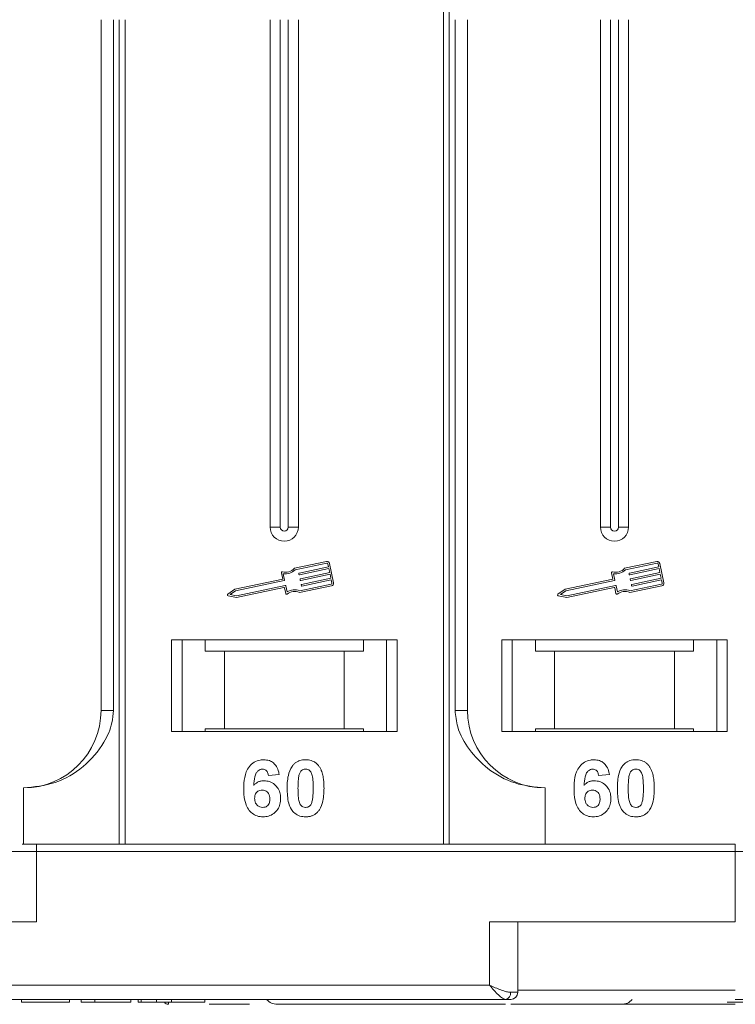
# Model space of a CAD drawing. Header units: millimetres. Extents: x 506 to 1981, y 649 to 1682.
# Tile 21 of 86: x 1229 to 1280, y 885 to 955. Entities that reach past the tile are written whole.
import ezdxf

# ---------------------------------------------------------------- set-up
doc = ezdxf.new("R2010")
doc.units = ezdxf.units.MM

msp = doc.modelspace()

# ---------------------------------------------------------------- linework, layer by layer
at = {"color": 7, "linetype": 'Continuous', "lineweight": 15}
for p, q in [((1258.95, 1013.119), (1258.95, 954.619)), ((1259.369, 954.619), (1259.369, 1013.119)), ((1234.662, 954.619), (1234.662, 905.619)), ((1235.547, 905.619), (1235.547, 954.619)), ((1235.955, 954.619), (1235.955, 896.119)), ((1236.374, 896.119), (1236.374, 954.619)), ((1246.662, 954.619), (1246.662, 918.619)), ((1247.377, 954.619), (1247.377, 918.619)), ((1247.947, 918.619), (1247.947, 954.619)), ((1248.662, 918.619), (1248.662, 954.619)), ((1258.95, 954.619), (1258.95, 896.119)), ((1259.369, 896.119), (1259.369, 954.619)), ((1259.777, 954.619), (1259.777, 905.619)), ((1260.662, 905.619), (1260.662, 954.619)), ((1270.091, 954.619), (1270.091, 918.619)), ((1270.806, 954.619), (1270.806, 918.619)), ((1271.376, 918.619), (1271.376, 954.619)), ((1272.091, 918.619), (1272.091, 954.619)), ((1247.377, 918.619), (1246.662, 918.619)), ((1248.662, 918.619), (1247.947, 918.619)), ((1270.806, 918.619), (1270.091, 918.619)), ((1272.091, 918.619), (1271.376, 918.619)), ((1250.658, 916.186), (1248.38, 915.704)), ((1250.683, 916.071), (1248.44, 915.597)), ((1248.718, 915.356), (1250.801, 915.796)), ((1250.801, 915.796), (1250.752, 916.025)), ((1251.158, 914.671), (1250.867, 916.05)), ((1274.088, 916.186), (1271.809, 915.704)), ((1274.112, 916.071), (1271.869, 915.597)), ((1272.148, 915.356), (1274.23, 915.796)), ((1274.23, 915.796), (1274.182, 916.025)), ((1274.588, 914.671), (1274.297, 916.05)), ((1247.458, 915.373), (1247.551, 914.929)), ((1247.591, 915.311), (1247.685, 914.867)), ((1248.708, 915.263), (1248.696, 915.321)), ((1250.825, 915.681), (1248.742, 915.241)), ((1248.803, 914.953), (1250.886, 915.393)), ((1250.91, 915.278), (1248.827, 914.838)), ((1250.886, 915.393), (1250.825, 915.681)), ((1250.971, 914.991), (1250.91, 915.278)), ((1270.887, 915.373), (1270.981, 914.929)), ((1271.02, 915.311), (1271.114, 914.867)), ((1272.137, 915.263), (1272.125, 915.321)), ((1274.255, 915.681), (1272.172, 915.241)), ((1272.233, 914.953), (1274.315, 915.393)), ((1274.34, 915.278), (1272.257, 914.838)), ((1274.315, 915.393), (1274.255, 915.681)), ((1274.4, 914.991), (1274.34, 915.278)), ((1247.551, 914.929), (1244.153, 914.211)), ((1247.662, 914.832), (1244.201, 914.101)), ((1244.273, 913.756), (1247.735, 914.488)), ((1244.274, 913.636), (1247.644, 914.348)), ((1247.77, 914.465), (1247.863, 914.021)), ((1248.744, 913.981), (1251.023, 914.462)), ((1248.756, 914.103), (1250.998, 914.577)), ((1248.793, 914.861), (1248.781, 914.919)), ((1248.878, 914.459), (1248.866, 914.516)), ((1248.888, 914.551), (1250.971, 914.991)), ((1250.995, 914.876), (1248.912, 914.436)), ((1251.044, 914.646), (1250.995, 914.876)), ((1270.981, 914.929), (1267.582, 914.211)), ((1271.091, 914.832), (1267.63, 914.101)), ((1267.703, 913.756), (1271.164, 914.488)), ((1267.704, 913.636), (1271.074, 914.348)), ((1271.199, 914.465), (1271.293, 914.021)), ((1272.173, 913.981), (1274.452, 914.462)), ((1272.185, 914.103), (1274.428, 914.577)), ((1272.222, 914.861), (1272.21, 914.919)), ((1272.307, 914.459), (1272.295, 914.516)), ((1272.318, 914.551), (1274.4, 914.991)), ((1274.424, 914.876), (1272.342, 914.436)), ((1274.473, 914.646), (1274.424, 914.876)), ((1244.153, 914.211), (1243.651, 913.86)), ((1243.673, 913.754), (1244.274, 913.636)), ((1244.201, 914.101), (1243.831, 913.843)), ((1243.831, 913.843), (1244.273, 913.756)), ((1247.679, 914.326), (1247.767, 913.91)), ((1267.582, 914.211), (1267.08, 913.86)), ((1267.103, 913.754), (1267.704, 913.636)), ((1267.63, 914.101), (1267.261, 913.843)), ((1267.261, 913.843), (1267.703, 913.756)), ((1271.108, 914.326), (1271.196, 913.91)), ((1255.662, 910.619), (1239.662, 910.619)), ((1239.662, 910.619), (1239.662, 904.119)), ((1240.412, 904.119), (1240.412, 910.619)), ((1242.048, 910.619), (1242.048, 909.819)), ((1253.276, 909.819), (1253.276, 910.619)), ((1254.912, 910.619), (1254.912, 904.119)), ((1255.662, 904.119), (1255.662, 910.619)), ((1279.091, 910.619), (1263.091, 910.619)), ((1263.091, 910.619), (1263.091, 904.119)), ((1263.841, 904.119), (1263.841, 910.619)), ((1265.478, 910.619), (1265.478, 909.819)), ((1276.705, 909.819), (1276.705, 910.619)), ((1278.341, 910.619), (1278.341, 904.119)), ((1279.091, 904.119), (1279.091, 910.619)), ((1242.048, 909.819), (1243.412, 909.819)), ((1243.412, 909.819), (1243.412, 904.319)), ((1243.412, 909.819), (1251.912, 909.819)), ((1251.912, 904.319), (1251.912, 909.819)), ((1251.912, 909.819), (1253.276, 909.819)), ((1265.478, 909.819), (1266.841, 909.819)), ((1266.841, 909.819), (1266.841, 904.319)), ((1266.841, 909.819), (1275.341, 909.819)), ((1275.341, 904.319), (1275.341, 909.819)), ((1275.341, 909.819), (1276.705, 909.819)), ((1234.662, 905.619), (1235.547, 905.619)), ((1259.777, 905.619), (1260.662, 905.619)), ((1239.662, 904.119), (1255.662, 904.119)), ((1243.412, 904.319), (1242.048, 904.319)), ((1242.048, 904.119), (1242.048, 904.319)), ((1243.412, 904.319), (1251.912, 904.319)), ((1253.276, 904.319), (1251.912, 904.319)), ((1253.276, 904.319), (1253.276, 904.119)), ((1263.091, 904.119), (1279.091, 904.119)), ((1266.841, 904.319), (1265.478, 904.319)), ((1265.478, 904.119), (1265.478, 904.319)), ((1266.841, 904.319), (1275.341, 904.319)), ((1276.705, 904.319), (1275.341, 904.319)), ((1276.705, 904.319), (1276.705, 904.119)), ((1247.303, 901.075), (1246.534, 900.991)), ((1270.732, 901.075), (1269.963, 900.991)), ((1229.162, 896.119), (1229.162, 900.119)), ((1266.162, 900.119), (1266.162, 896.119)), ((1228.09, 895.619), (1230.09, 895.619)), ((1230.09, 895.619), (1230.09, 896.119)), ((1279.662, 896.119), (1230.09, 896.119)), ((1230.09, 890.619), (1230.09, 895.619)), ((1230.09, 895.619), (1279.662, 895.619)), ((1279.662, 895.619), (1279.662, 896.119)), ((1279.662, 895.619), (1279.662, 890.619)), ((1279.662, 895.619), (1298.225, 895.619)), ((1212.662, 890.619), (1230.09, 890.619)), ((1279.662, 890.619), (1262.234, 890.619)), ((1262.234, 890.619), (1262.234, 886.119)), ((1264.234, 885.619), (1264.234, 890.619)), ((1262.234, 886.119), (1212.662, 886.119)), ((1264.234, 885.769), (1279.662, 885.769)), ((1212.662, 885.119), (1263.352, 885.119)), ((1212.662, 885.119), (1237.29, 885.119)), ((1229.021, 885.119), (1229.021, 884.919)), ((1232.418, 885.119), (1232.418, 884.919)), ((1233.252, 885.119), (1233.252, 884.919)), ((1234.213, 885.119), (1234.213, 884.919)), ((1236.777, 885.119), (1236.777, 884.919)), ((1237.29, 885.119), (1237.29, 884.919)), ((1237.514, 885.119), (1237.514, 884.919)), ((1238.601, 885.119), (1238.601, 884.919)), ((1239.655, 885.119), (1239.655, 884.919)), ((1242.034, 885.119), (1242.034, 884.919)), ((1263.724, 885.619), (1264.234, 885.619)), ((1279.662, 885.119), (1306.091, 885.119)), ((1229.021, 884.919), (1232.418, 884.919)), ((1233.252, 884.919), (1234.213, 884.919)), ((1234.213, 884.919), (1236.777, 884.919)), ((1239.441, 884.769), (1239.441, 884.769))]:
    msp.add_line(p, q, dxfattribs=at)
for centre, radius, start, end in [((1247.662, 918.619), 1, 180, 0), ((1247.662, 918.619), 0.285, 180, 0), ((1271.091, 918.619), 1, 180, 0), ((1271.091, 918.619), 0.285, 180, 0), ((1250.695, 916.013), 0.176, 11.9297, 101.9297), ((1250.695, 916.013), 0.0587, 11.9297, 101.9297), ((1274.124, 916.013), 0.176, 11.9297, 101.9297), ((1274.124, 916.013), 0.0587, 11.9297, 101.9297), ((1247.515, 915.386), 0.0587, 76.41469, 191.9297), ((1247.734, 916.291), 0.873, 256.41469, 317.74736), ((1247.734, 916.291), 0.99, 261.69305, 315.48899), ((1248.724, 915.327), 0.0294, 101.9297, 191.9297), ((1248.736, 915.269), 0.0294, 191.9297, 281.9297), ((1270.945, 915.386), 0.0587, 76.41469, 191.9297), ((1271.163, 916.291), 0.873, 256.41469, 317.74736), ((1271.163, 916.291), 0.99, 261.69305, 315.48899), ((1272.154, 915.327), 0.0294, 101.9297, 191.9297), ((1272.166, 915.269), 0.0294, 191.9297, 281.9297), ((1247.65, 914.32), 0.0294, 11.9297, 101.9297), ((1247.656, 914.861), 0.0294, 281.9297, 11.9297), ((1247.741, 914.459), 0.0294, 11.9297, 101.9297), ((1248.809, 914.925), 0.0294, 101.9297, 191.9297), ((1248.821, 914.867), 0.0294, 191.9297, 281.9297), ((1248.894, 914.522), 0.0294, 101.9297, 191.9297), ((1248.906, 914.465), 0.0294, 191.9297, 281.9297), ((1250.986, 914.634), 0.0587, 281.9297, 11.9297), ((1250.986, 914.634), 0.176, 281.9297, 11.9297), ((1271.08, 914.32), 0.0294, 11.9297, 101.9297), ((1271.085, 914.861), 0.0294, 281.9297, 11.9297), ((1271.17, 914.459), 0.0294, 11.9297, 101.9297), ((1272.239, 914.925), 0.0294, 101.9297, 191.9297), ((1272.251, 914.867), 0.0294, 191.9297, 281.9297), ((1272.324, 914.522), 0.0294, 101.9297, 191.9297), ((1272.336, 914.465), 0.0294, 191.9297, 281.9297), ((1274.416, 914.634), 0.0587, 281.9297, 11.9297), ((1274.416, 914.634), 0.176, 281.9297, 11.9297), ((1243.684, 913.812), 0.0587, 124.95116, 258.90824), ((1247.824, 913.922), 0.0587, 191.9297, 307.44471), ((1248.391, 913.183), 0.873, 66.11204, 127.44471), ((1248.391, 913.183), 0.99, 68.37041, 122.16635), ((1267.114, 913.812), 0.0587, 124.95116, 258.90824), ((1271.254, 913.922), 0.0587, 191.9297, 307.44471), ((1271.82, 913.183), 0.873, 66.11204, 127.44471), ((1271.82, 913.183), 0.99, 68.37041, 122.16635), ((1229.162, 905.619), 5.5, 270, 0), ((1266.162, 905.619), 5.5, 180, 270), ((1247.162, 885.769), 1, 221.2946, 270), ((1263.277, 885.563), 0.451, 279.5202, 7.08135), ((1263.734, 885.619), 0.5, 270, 0), ((1271.591, 885.769), 1, 270, 319.04573), ((1239.441, 885.119), 0.35, 215.64347, 270.00182)]:
    msp.add_arc(centre, radius, start, end, dxfattribs=at)
for points, knots in [([(1229.162, 900.119), (1229.922, 900.195), (1231.442, 900.348), (1233.464, 901.538), (1234.796, 903.088), (1235.456, 904.533), (1235.523, 905.325), (1235.547, 905.619)], [0, 0, 0, 0, 0.249096, 0.498243, 0.745205, 0.90541, 1, 1, 1, 1]), ([(1259.777, 905.619), (1259.82, 905.228), (1259.931, 904.23), (1260.755, 902.775), (1262.125, 901.363), (1263.99, 900.326), (1265.441, 900.188), (1266.162, 900.119)], [0, 0, 0, 0, 0.125713, 0.321276, 0.524466, 0.763484, 1, 1, 1, 1]), ([(1244.79, 900.065), (1244.793, 900.198), (1244.802, 900.6), (1244.892, 901.156), (1245.171, 901.664), (1245.517, 901.967), (1245.887, 902.105), (1246.121, 902.115), (1246.205, 902.119)], [0, 0, 0, 0, 0.142337, 0.429127, 0.589943, 0.751205, 0.909895, 1, 1, 1, 1]), ([(1246.205, 902.119), (1246.341, 902.108), (1246.587, 902.089), (1246.9, 901.905), (1247.141, 901.628), (1247.257, 901.331), (1247.293, 901.132), (1247.303, 901.075)], [0, 0, 0, 0, 0.242691, 0.439002, 0.635006, 0.895059, 1, 1, 1, 1]), ([(1248.263, 901.713), (1248.307, 901.763), (1248.397, 901.865), (1248.566, 901.98), (1248.755, 902.063), (1248.924, 902.101), (1249.066, 902.116), (1249.138, 902.118), (1249.175, 902.119)], [0, 0, 0, 0, 0.193776, 0.3936, 0.587864, 0.788908, 0.894169, 1, 1, 1, 1]), ([(1249.175, 902.119), (1249.242, 902.117), (1249.376, 902.112), (1249.574, 902.068), (1249.765, 901.991), (1249.91, 901.892), (1250.017, 901.794), (1250.065, 901.737), (1250.09, 901.708)], [0, 0, 0, 0, 0.192627, 0.388684, 0.582013, 0.783201, 0.891038, 1, 1, 1, 1]), ([(1268.22, 900.065), (1268.223, 900.198), (1268.231, 900.6), (1268.322, 901.156), (1268.6, 901.664), (1268.947, 901.967), (1269.317, 902.105), (1269.55, 902.115), (1269.635, 902.119)], [0, 0, 0, 0, 0.142337, 0.429127, 0.589943, 0.751205, 0.909895, 1, 1, 1, 1]), ([(1269.635, 902.119), (1269.771, 902.108), (1270.017, 902.089), (1270.329, 901.905), (1270.57, 901.628), (1270.686, 901.331), (1270.722, 901.132), (1270.732, 901.075)], [0, 0, 0, 0, 0.2426908, 0.4390024, 0.635006, 0.8950587, 1, 1, 1, 1]), ([(1271.692, 901.713), (1271.737, 901.763), (1271.827, 901.865), (1271.996, 901.98), (1272.184, 902.063), (1272.354, 902.101), (1272.495, 902.116), (1272.568, 902.118), (1272.604, 902.119)], [0, 0, 0, 0, 0.193776, 0.3936, 0.587864, 0.788908, 0.894169, 1, 1, 1, 1]), ([(1272.604, 902.119), (1272.671, 902.117), (1272.806, 902.112), (1273.004, 902.068), (1273.194, 901.991), (1273.339, 901.892), (1273.446, 901.794), (1273.495, 901.737), (1273.519, 901.708)], [0, 0, 0, 0, 0.192627, 0.388684, 0.582013, 0.783201, 0.891038, 1, 1, 1, 1]), ([(1246.107, 901.452), (1246.053, 901.447), (1245.944, 901.436), (1245.792, 901.336), (1245.65, 901.164), (1245.542, 900.802), (1245.518, 900.502), (1245.501, 900.297)], [0, 0, 0, 0, 0.112049, 0.22438, 0.370115, 0.570276, 1, 1, 1, 1]), ([(1246.534, 900.991), (1246.521, 901.068), (1246.502, 901.19), (1246.411, 901.335), (1246.306, 901.416), (1246.198, 901.448), (1246.132, 901.451), (1246.107, 901.452)], [0, 0, 0, 0, 0.33384, 0.524547, 0.716372, 0.891824, 1, 1, 1, 1]), ([(1247.867, 900.1), (1247.869, 900.233), (1247.874, 900.536), (1247.947, 901.064), (1248.088, 901.484), (1248.246, 901.69), (1248.263, 901.713)], [0, 0, 0, 0, 0.237381, 0.538918, 0.949082, 1, 1, 1, 1]), ([(1248.722, 901.06), (1248.746, 901.129), (1248.784, 901.241), (1248.892, 901.367), (1249.016, 901.433), (1249.115, 901.45), (1249.168, 901.452), (1249.175, 901.452)], [0, 0, 0, 0, 0.334804, 0.542561, 0.750382, 0.970721, 1, 1, 1, 1]), ([(1249.175, 901.452), (1249.232, 901.446), (1249.333, 901.436), (1249.462, 901.362), (1249.572, 901.221), (1249.672, 900.95), (1249.708, 900.554), (1249.712, 900.247), (1249.713, 900.092)], [0, 0, 0, 0, 0.105646, 0.186221, 0.267042, 0.431541, 0.712708, 1, 1, 1, 1]), ([(1250.09, 901.708), (1250.129, 901.654), (1250.209, 901.544), (1250.314, 901.312), (1250.404, 901.017), (1250.454, 900.686), (1250.479, 900.376), (1250.481, 900.187), (1250.482, 900.092)], [0, 0, 0, 0, 0.118432, 0.239329, 0.449434, 0.664178, 0.83182, 1, 1, 1, 1]), ([(1269.536, 901.452), (1269.482, 901.447), (1269.374, 901.436), (1269.222, 901.336), (1269.08, 901.164), (1268.971, 900.802), (1268.947, 900.502), (1268.93, 900.297)], [0, 0, 0, 0, 0.112049, 0.22438, 0.370115, 0.570276, 1, 1, 1, 1]), ([(1269.963, 900.991), (1269.951, 901.068), (1269.931, 901.19), (1269.841, 901.335), (1269.735, 901.416), (1269.627, 901.448), (1269.561, 901.451), (1269.536, 901.452)], [0, 0, 0, 0, 0.33384, 0.524547, 0.716372, 0.891824, 1, 1, 1, 1]), ([(1271.297, 900.1), (1271.299, 900.233), (1271.304, 900.536), (1271.376, 901.064), (1271.517, 901.484), (1271.675, 901.69), (1271.692, 901.713)], [0, 0, 0, 0, 0.237381, 0.538918, 0.949082, 1, 1, 1, 1]), ([(1272.152, 901.06), (1272.175, 901.129), (1272.213, 901.241), (1272.321, 901.367), (1272.445, 901.433), (1272.544, 901.45), (1272.598, 901.452), (1272.604, 901.452)], [0, 0, 0, 0, 0.334804, 0.542561, 0.750382, 0.970721, 1, 1, 1, 1]), ([(1272.604, 901.452), (1272.662, 901.446), (1272.763, 901.436), (1272.891, 901.362), (1273.002, 901.221), (1273.101, 900.95), (1273.138, 900.554), (1273.141, 900.247), (1273.143, 900.092)], [0, 0, 0, 0, 0.105646, 0.186221, 0.267042, 0.431541, 0.712708, 1, 1, 1, 1]), ([(1273.519, 901.708), (1273.559, 901.654), (1273.638, 901.544), (1273.744, 901.312), (1273.833, 901.017), (1273.883, 900.686), (1273.908, 900.376), (1273.911, 900.187), (1273.912, 900.092)], [0, 0, 0, 0, 0.118432, 0.239329, 0.449434, 0.664178, 0.83182, 1, 1, 1, 1]), ([(1245.501, 900.297), (1245.547, 900.345), (1245.642, 900.443), (1245.787, 900.535), (1245.914, 900.584), (1246.013, 900.612), (1246.117, 900.628), (1246.188, 900.631), (1246.224, 900.632)], [0, 0, 0, 0, 0.2436536, 0.4957602, 0.6178923, 0.7415029, 0.8700251, 1, 1, 1, 1]), ([(1246.224, 900.632), (1246.359, 900.619), (1246.632, 900.595), (1246.98, 900.379), (1247.246, 900.077), (1247.387, 899.724), (1247.4, 899.481), (1247.406, 899.372)], [0, 0, 0, 0, 0.210216, 0.421975, 0.620016, 0.831037, 1, 1, 1, 1]), ([(1248.636, 900.092), (1248.637, 900.158), (1248.638, 900.292), (1248.644, 900.473), (1248.654, 900.634), (1248.668, 900.777), (1248.686, 900.92), (1248.71, 901.013), (1248.722, 901.06)], [0, 0, 0, 0, 0.20527, 0.410616, 0.557148, 0.703844, 0.851475, 1, 1, 1, 1]), ([(1268.93, 900.297), (1268.977, 900.345), (1269.071, 900.443), (1269.217, 900.535), (1269.344, 900.584), (1269.443, 900.612), (1269.547, 900.628), (1269.618, 900.631), (1269.653, 900.632)], [0, 0, 0, 0, 0.243654, 0.49576, 0.617892, 0.741503, 0.870025, 1, 1, 1, 1]), ([(1269.653, 900.632), (1269.789, 900.619), (1270.061, 900.595), (1270.409, 900.379), (1270.675, 900.077), (1270.817, 899.724), (1270.829, 899.481), (1270.835, 899.372)], [0, 0, 0, 0, 0.210216, 0.421975, 0.620016, 0.831037, 1, 1, 1, 1]), ([(1272.066, 900.092), (1272.066, 900.158), (1272.067, 900.292), (1272.073, 900.473), (1272.083, 900.634), (1272.097, 900.777), (1272.116, 900.92), (1272.14, 901.013), (1272.152, 901.06)], [0, 0, 0, 0, 0.20527, 0.410616, 0.557148, 0.703844, 0.851475, 1, 1, 1, 1]), ([(1246.148, 898.068), (1246.012, 898.078), (1245.741, 898.1), (1245.381, 898.301), (1245.089, 898.606), (1244.849, 899.142), (1244.794, 899.652), (1244.791, 900.007), (1244.79, 900.065)], [0, 0, 0, 0, 0.148269, 0.297647, 0.442421, 0.607851, 0.935658, 1, 1, 1, 1]), ([(1245.559, 899.39), (1245.564, 899.472), (1245.572, 899.608), (1245.663, 899.778), (1245.786, 899.886), (1245.934, 899.955), (1246.042, 899.962), (1246.094, 899.965)], [0, 0, 0, 0, 0.2767209, 0.4568705, 0.6370074, 0.8240683, 1, 1, 1, 1]), ([(1246.094, 899.965), (1246.162, 899.96), (1246.287, 899.95), (1246.447, 899.856), (1246.566, 899.72), (1246.628, 899.536), (1246.633, 899.403), (1246.636, 899.333)], [0, 0, 0, 0, 0.2137567, 0.3949441, 0.5765849, 0.7773109, 1, 1, 1, 1]), ([(1249.175, 898.068), (1249.04, 898.078), (1248.768, 898.098), (1248.414, 898.296), (1248.126, 898.61), (1247.892, 899.221), (1247.877, 899.741), (1247.867, 900.1)], [0, 0, 0, 0, 0.147528, 0.296569, 0.43214, 0.608737, 1, 1, 1, 1]), ([(1249.175, 898.734), (1249.107, 898.742), (1248.997, 898.755), (1248.868, 898.842), (1248.765, 898.992), (1248.672, 899.264), (1248.642, 899.654), (1248.638, 899.945), (1248.636, 900.092)], [0, 0, 0, 0, 0.125351, 0.202197, 0.279182, 0.459742, 0.727968, 1, 1, 1, 1]), ([(1249.713, 900.092), (1249.713, 900.025), (1249.712, 899.892), (1249.706, 899.711), (1249.696, 899.55), (1249.682, 899.408), (1249.663, 899.266), (1249.639, 899.173), (1249.628, 899.127)], [0, 0, 0, 0, 0.205942, 0.411959, 0.558149, 0.704502, 0.851801, 1, 1, 1, 1]), ([(1250.482, 900.092), (1250.48, 899.958), (1250.475, 899.655), (1250.405, 899.135), (1250.267, 898.712), (1250.109, 898.504), (1250.087, 898.474)], [0, 0, 0, 0, 0.236629, 0.537361, 0.932986, 1, 1, 1, 1]), ([(1269.577, 898.068), (1269.442, 898.078), (1269.17, 898.1), (1268.81, 898.301), (1268.519, 898.606), (1268.278, 899.142), (1268.224, 899.652), (1268.22, 900.007), (1268.22, 900.065)], [0, 0, 0, 0, 0.148269, 0.297647, 0.442421, 0.607851, 0.935658, 1, 1, 1, 1]), ([(1268.989, 899.39), (1268.994, 899.472), (1269.002, 899.608), (1269.093, 899.778), (1269.215, 899.886), (1269.364, 899.955), (1269.471, 899.962), (1269.523, 899.965)], [0, 0, 0, 0, 0.276721, 0.45687, 0.637007, 0.824068, 1, 1, 1, 1]), ([(1269.523, 899.965), (1269.591, 899.96), (1269.716, 899.95), (1269.876, 899.856), (1269.996, 899.72), (1270.058, 899.536), (1270.063, 899.403), (1270.066, 899.333)], [0, 0, 0, 0, 0.213757, 0.394944, 0.576585, 0.777311, 1, 1, 1, 1]), ([(1272.604, 898.068), (1272.469, 898.078), (1272.197, 898.098), (1271.843, 898.296), (1271.555, 898.61), (1271.322, 899.221), (1271.307, 899.741), (1271.297, 900.1)], [0, 0, 0, 0, 0.147528, 0.296569, 0.43214, 0.608737, 1, 1, 1, 1]), ([(1272.604, 898.734), (1272.536, 898.742), (1272.426, 898.755), (1272.297, 898.842), (1272.194, 898.992), (1272.101, 899.264), (1272.072, 899.654), (1272.068, 899.945), (1272.066, 900.092)], [0, 0, 0, 0, 0.125351, 0.202197, 0.279182, 0.459742, 0.727968, 1, 1, 1, 1]), ([(1273.143, 900.092), (1273.142, 900.025), (1273.141, 899.892), (1273.135, 899.711), (1273.125, 899.55), (1273.111, 899.408), (1273.093, 899.266), (1273.069, 899.173), (1273.057, 899.127)], [0, 0, 0, 0, 0.205942, 0.411959, 0.558149, 0.704502, 0.851801, 1, 1, 1, 1]), ([(1273.912, 900.092), (1273.91, 899.958), (1273.905, 899.655), (1273.834, 899.135), (1273.696, 898.712), (1273.539, 898.504), (1273.516, 898.474)], [0, 0, 0, 0, 0.236629, 0.537361, 0.932986, 1, 1, 1, 1]), ([(1246.132, 898.734), (1246.065, 898.741), (1245.928, 898.756), (1245.752, 898.873), (1245.626, 899.03), (1245.568, 899.213), (1245.562, 899.332), (1245.559, 899.39)], [0, 0, 0, 0, 0.207905, 0.419981, 0.630626, 0.821735, 1, 1, 1, 1]), ([(1246.636, 899.333), (1246.632, 899.247), (1246.626, 899.109), (1246.553, 898.93), (1246.442, 898.821), (1246.298, 898.748), (1246.191, 898.739), (1246.132, 898.734)], [0, 0, 0, 0, 0.2886974, 0.4635526, 0.6399417, 0.8018084, 1, 1, 1, 1]), ([(1247.406, 899.372), (1247.398, 899.238), (1247.382, 898.968), (1247.216, 898.586), (1246.931, 898.287), (1246.558, 898.096), (1246.285, 898.077), (1246.148, 898.068)], [0, 0, 0, 0, 0.197831, 0.3973, 0.59891, 0.798741, 1, 1, 1, 1]), ([(1249.628, 899.127), (1249.604, 899.058), (1249.566, 898.946), (1249.459, 898.821), (1249.337, 898.755), (1249.238, 898.737), (1249.183, 898.735), (1249.175, 898.734)], [0, 0, 0, 0, 0.3336776, 0.5404125, 0.7472639, 0.9612091, 1, 1, 1, 1]), ([(1269.562, 898.734), (1269.494, 898.741), (1269.357, 898.756), (1269.182, 898.873), (1269.055, 899.03), (1268.997, 899.213), (1268.992, 899.332), (1268.989, 899.39)], [0, 0, 0, 0, 0.207905, 0.419981, 0.630626, 0.821735, 1, 1, 1, 1]), ([(1270.066, 899.333), (1270.062, 899.247), (1270.055, 899.109), (1269.982, 898.93), (1269.872, 898.821), (1269.728, 898.748), (1269.621, 898.739), (1269.562, 898.734)], [0, 0, 0, 0, 0.2886974, 0.4635526, 0.6399417, 0.8018084, 1, 1, 1, 1]), ([(1270.835, 899.372), (1270.827, 899.238), (1270.812, 898.968), (1270.646, 898.586), (1270.361, 898.287), (1269.987, 898.096), (1269.714, 898.077), (1269.577, 898.068)], [0, 0, 0, 0, 0.197831, 0.3973, 0.59891, 0.798741, 1, 1, 1, 1]), ([(1273.057, 899.127), (1273.034, 899.058), (1272.996, 898.946), (1272.888, 898.821), (1272.766, 898.755), (1272.667, 898.737), (1272.613, 898.735), (1272.604, 898.734)], [0, 0, 0, 0, 0.3336776, 0.5404125, 0.7472639, 0.9612091, 1, 1, 1, 1]), ([(1250.087, 898.474), (1250.042, 898.424), (1249.952, 898.322), (1249.783, 898.206), (1249.595, 898.123), (1249.425, 898.085), (1249.284, 898.07), (1249.211, 898.068), (1249.175, 898.068)], [0, 0, 0, 0, 0.193769, 0.393564, 0.587886, 0.789131, 0.894283, 1, 1, 1, 1]), ([(1273.516, 898.474), (1273.472, 898.424), (1273.382, 898.322), (1273.213, 898.206), (1273.024, 898.123), (1272.855, 898.085), (1272.713, 898.07), (1272.641, 898.068), (1272.604, 898.068)], [0, 0, 0, 0, 0.193769, 0.393564, 0.587886, 0.789131, 0.894283, 1, 1, 1, 1]), ([(1230.09, 896.119), (1229.932, 896.119), (1229.606, 896.119), (1229.245, 896.119), (1229.102, 896.119), (1229.069, 896.119)], [0, 0, 0, 0, 0.421218, 0.866389, 1, 1, 1, 1]), ([(1263.352, 885.119), (1263.284, 885.136), (1263.14, 885.172), (1262.861, 885.422), (1262.551, 885.751), (1262.339, 885.996), (1262.234, 886.119)], [0, 0, 0, 0, 0.2343503, 0.4981953, 0.748869, 1, 1, 1, 1]), ([(1262.234, 886.119), (1262.503, 886.003), (1262.921, 885.822), (1263.42, 885.65), (1263.629, 885.629), (1263.724, 885.619)], [0, 0, 0, 0, 0.498413, 0.772928, 1, 1, 1, 1]), ([(1237.29, 884.919), (1237.291, 884.919), (1237.292, 884.919), (1237.306, 884.919), (1237.331, 884.919), (1237.372, 884.919), (1237.429, 884.919), (1237.485, 884.919), (1237.514, 884.919)], [0, 0, 0, 0, 0.15395, 0.308181, 0.478699, 0.649961, 0.824203, 1, 1, 1, 1]), ([(1237.514, 884.919), (1237.573, 884.919), (1237.693, 884.919), (1238.01, 884.919), (1238.331, 884.919), (1238.572, 884.919), (1238.601, 884.919)], [0, 0, 0, 0, 0.250896, 0.502166, 0.940512, 1, 1, 1, 1]), ([(1238.601, 884.919), (1238.663, 884.919), (1238.788, 884.919), (1238.972, 884.919), (1239.147, 884.919), (1239.315, 884.919), (1239.484, 884.919), (1239.598, 884.919), (1239.655, 884.919)], [0, 0, 0, 0, 0.185429, 0.37219, 0.527708, 0.683877, 0.841678, 1, 1, 1, 1]), ([(1239.442, 884.868), (1239.442, 884.845), (1239.442, 884.784), (1239.442, 884.775), (1239.441, 884.769)], [0, 0, 0, 0, 0.377883, 1, 1, 1, 1]), ([(1239.655, 884.919), (1239.788, 884.919), (1240.192, 884.919), (1240.847, 884.919), (1241.465, 884.919), (1241.893, 884.919), (1242.024, 884.919), (1242.032, 884.919), (1242.034, 884.919)], [0, 0, 0, 0, 0.101398, 0.306996, 0.506144, 0.685262, 0.924557, 1, 1, 1, 1]), ([(1242.337, 884.769), (1242.682, 884.769), (1243.649, 884.769), (1244.592, 884.769), (1245.198, 884.769)], [0, 0, 0, 0, 0.357051, 1, 1, 1, 1]), ([(1247.162, 884.769), (1247.209, 884.769), (1247.303, 884.769), (1248.084, 884.769), (1249.265, 884.769), (1250.755, 884.769), (1252.426, 884.769), (1254.39, 884.769), (1257.393, 884.769), (1260.42, 884.769), (1262.856, 884.769), (1263.352, 884.769)], [0, 0, 0, 0, 0.116801, 0.237217, 0.361008, 0.457797, 0.55457, 0.653419, 0.752252, 0.949669, 1, 1, 1, 1]), ([(1263.734, 884.769), (1264.058, 884.769), (1265.321, 884.769), (1267.966, 884.769), (1271.633, 884.769), (1275.658, 884.769), (1278.341, 884.769), (1279.662, 884.769)], [0, 0, 0, 0, 0.068027, 0.265043, 0.51709, 0.762232, 1, 1, 1, 1]), ([(1279.084, 884.919), (1279.218, 884.919), (1279.622, 884.919), (1280.282, 884.919), (1280.903, 884.919), (1281.328, 884.919), (1281.454, 884.919), (1281.462, 884.919), (1281.463, 884.919)], [0, 0, 0, 0, 0.102171, 0.30922, 0.51365, 0.692275, 0.932413, 1, 1, 1, 1])]:
    msp.add_open_spline(points, degree=3, knots=knots, dxfattribs=at)
msp.add_open_spline([(1263.734, 885.119), (1263.716, 885.119), (1263.681, 885.119), (1263.461, 885.119), (1263.352, 885.119)], degree=3, dxfattribs=at)

doc.saveas('drawing.dxf')
